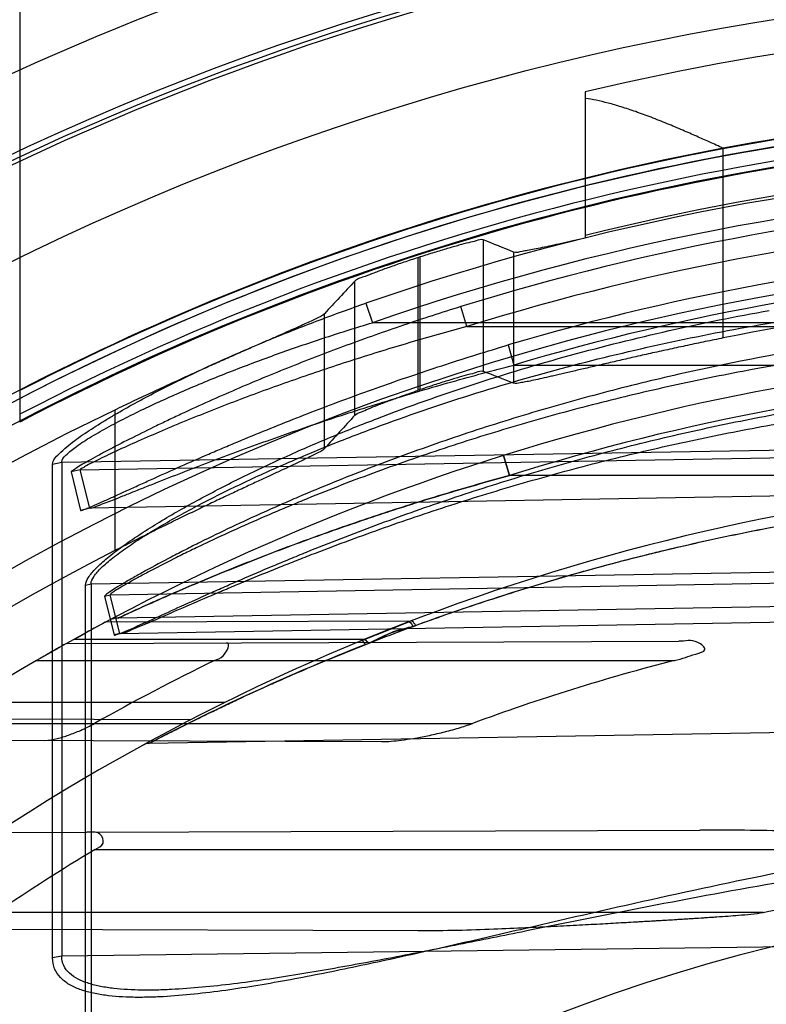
# Model space of a CAD drawing. Header units: millimetres. Extents: x 0 to 297, y 0 to 210.
# Tile 101 of 256: x 146.665 to 146.771, y 93.275 to 93.416. Entities that reach past the tile are written whole.
import ezdxf

# ---------------------------------------------------------------- set-up
doc = ezdxf.new("R2010")
doc.units = ezdxf.units.MM
doc.header["$LTSCALE"] = 16.335
doc.layers.get('0').update_dxf_attribs({"linetype": 'CONTINUOUS'})
for name, color, linetype in [('01_GLOBAL', 7, 'CONTINUOUS'), ('INTFCLR_144815', 7, 'CONTINUOUS'), ('INTFCLR_72935', 7, 'CONTINUOUS')]:
    doc.layers.add(name, color=color, linetype=linetype)

msp = doc.modelspace()

# ---------------------------------------------------------------- linework, layer by layer
at = {"color": 7, "linetype": 'Continuous'}
msp.add_circle((147.7028034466, 92.1254639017), 2.28, dxfattribs=at)
at = {"color": 9, "linetype": 'Continuous'}
msp.add_arc((147.7028034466, 92.1254639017), 2.2507792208, 92.9674534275, 177.0325465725, dxfattribs=at)
at = {"layer": '01_GLOBAL', "color": 7, "linetype": 'Continuous'}
msp.add_circle((147.7028034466, 92.1254639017), 2.31, dxfattribs=at)
at = {"layer": 'INTFCLR_144815', "color": 6, "linetype": 'Continuous'}
msp.add_line((146.7453908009, 93.40542551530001), (146.7453908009, 93.38448680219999), dxfattribs=at)
at = {"layer": 'INTFCLR_144815', "color": 9, "linetype": 'Continuous'}
for p, q in [((146.7651046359, 93.37023559), (146.7651046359, 93.39734758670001)), ((146.7307937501, 93.3842749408), (146.7307937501, 93.36546004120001)), ((146.7351457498, 93.3825114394), (146.7351457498, 93.36375495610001)), ((146.7214653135, 93.3817098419), (146.7214653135, 93.36273002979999)), ((146.7218060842, 93.36284636), (146.7218060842, 93.3818197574)), ((146.7124776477, 93.3591985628), (146.7124776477, 93.37835939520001)), ((146.7081256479, 93.35442487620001), (146.7081256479, 93.37370248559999)), ((146.6781667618, 93.3599282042), (146.6781667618, 93.3398322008))]:
    msp.add_line(p, q, dxfattribs=at)
at = {"layer": 'INTFCLR_144815', "color": 6, "linetype": 'Continuous'}
for radius in [0.3828680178, 0.364857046]:
    msp.add_circle((146.8326356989, 93.03763164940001), radius, dxfattribs=at)
for radius, start, end in [(0.5278075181, 313.9937911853, 154.5150993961), (0.5060455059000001, 71.6563998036, 156.0440844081), (0.4979109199, 70.9981667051, 162.0018332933), (0.3966228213, 45.0000000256, 314.9999999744), (0.3959130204, 44.99999995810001, 315.0000000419), (0.3953393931, 44.99999997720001, 315.0000000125), (0.366, 100.6326298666, 122.5166912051), (0.3580299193, 75.8961331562, 104.1038668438), (0.3615918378, 107.8487159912, 107.9054519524), (0.3393903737, 78.52282503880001, 101.4771749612), (0.343580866, 108.8185484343, 108.8785955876), (0.3574013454, 115.6072723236, 154.3927276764), (0.3393903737, 117.0737153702, 152.9262846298)]:
    msp.add_arc((146.8326356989, 93.03763164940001), radius, start, end, dxfattribs=at)
at = {"layer": 'INTFCLR_144815', "color": 9, "linetype": 'Continuous'}
for radius, start, end in [(0.5240974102, 71.617857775, 156.0236179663), (0.5180976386, 71.6178577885, 156.0236179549), (0.4958612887, 70.768222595, 162.2317774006), (0.4899355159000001, 107.7076787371, 136.2923212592), (0.4071801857, 108.4596803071, 135.5403197), (0.3780000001, 76.6554352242, 103.3445648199), (0.3660000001, 79.3673701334, 100.6326298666)]:
    msp.add_arc((146.8326356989, 93.03763164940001), radius, start, end, dxfattribs=at)
at = {"layer": 'INTFCLR_144815', "color": 6, "linetype": 'Continuous'}
for centre, major_axis, ratio, start_param, end_param in [((146.4809797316, 93.03763164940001), (0.5277520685, 0), 0.7456587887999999, 1.0683155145, 1.0777008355), ((147.3615671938, 93.03763164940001), (0.7938005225, 0), 0.7456587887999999, 2.5281979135, 2.5377874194), ((146.5025643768, 93.03763164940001), (0.4953586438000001, 0), 0.7456587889, 1.0820479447, 1.0919724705), ((147.3399825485, 93.03763164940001), (0.7614070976, 0), 0.7456587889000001, 2.5394757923, 2.5496427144)]:
    msp.add_ellipse(centre, major_axis=major_axis, ratio=ratio, start_param=start_param, end_param=end_param, dxfattribs=at)
for points, knots in [([(146.7651046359, 93.39734758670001), (146.7644375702, 93.3976516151), (146.7631714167, 93.39822587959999), (146.7612421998, 93.3990864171), (146.7592344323, 93.3999626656), (146.7570645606, 93.40087474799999), (146.7548256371, 93.4017684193), (146.7526451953, 93.4025769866), (146.7506027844, 93.4032587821), (146.7487218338, 93.4038058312), (146.7470095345, 93.40421464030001), (146.7459133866, 93.4044068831), (146.7453908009, 93.40447761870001)], [0, 0, 0, 0, 0.1045982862, 0.1983703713, 0.3014069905, 0.4171606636, 0.5341986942, 0.6453462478, 0.7489281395, 0.8413582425, 0.9247560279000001, 1, 1, 1, 1]), ([(146.7307937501, 93.3842749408), (146.7304810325, 93.3844002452), (146.7297542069, 93.3840427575), (146.7286249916, 93.3838576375), (146.7275346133, 93.3835349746), (146.7265163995, 93.38325451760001), (146.725654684, 93.38300461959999), (146.7247411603, 93.3827343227), (146.7237869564, 93.3824444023), (146.7228035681, 93.38213854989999), (146.7221404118, 93.38192741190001), (146.7218060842, 93.3818197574)], [0, 0, 0, 0, 0.1083771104, 0.2256678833, 0.3802474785, 0.4695840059, 0.5662025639, 0.6686928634, 0.7761132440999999, 0.887008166, 1, 1, 1, 1]), ([(146.7453908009, 93.38448680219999), (146.744800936, 93.3843569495), (146.7436691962, 93.3841075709), (146.7420478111, 93.38375143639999), (146.7405816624, 93.3834336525), (146.7392788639, 93.3831552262), (146.7381492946, 93.3829277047), (146.7371909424, 93.3827296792), (146.7362277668, 93.38260472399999), (146.7355204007, 93.3823579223), (146.7351457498, 93.3825114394)], [0, 0, 0, 0, 0.1734865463, 0.3328788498, 0.4767976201, 0.6044635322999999, 0.7153194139, 0.8084038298, 0.8837033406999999, 1, 1, 1, 1]), ([(146.7214653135, 93.3817098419), (146.7211332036, 93.3816025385), (146.720472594, 93.38138670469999), (146.7194923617, 93.38105927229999), (146.7185362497, 93.3807328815), (146.717617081, 93.38041182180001), (146.7167472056, 93.3801020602), (146.7159395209, 93.37980448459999), (146.7150013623, 93.3794637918), (146.7138867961, 93.3789593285), (146.7128457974, 93.37874933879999), (146.7124776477, 93.37835939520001)], [0, 0, 0, 0, 0.1090785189, 0.2172001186, 0.3229942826, 0.4248176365, 0.5215116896, 0.6115008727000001, 0.6940870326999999, 0.8323965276, 1, 1, 1, 1]), ([(146.7081256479, 93.37370248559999), (146.7078211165, 93.373373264), (146.7071118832, 93.3731049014), (146.7061822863, 93.3726255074), (146.7052703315, 93.3722090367), (146.7042001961, 93.3717208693), (146.7029644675, 93.3711705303), (146.7015708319, 93.3705547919), (146.7000255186, 93.36987585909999), (146.6983319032, 93.36913259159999), (146.6965025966, 93.3683280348), (146.6945408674, 93.3674613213), (146.6924601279, 93.3665357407), (146.6902682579, 93.3655523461), (146.6879779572, 93.36451440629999), (146.6856066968, 93.36342765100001), (146.6831669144, 93.3622959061), (146.6806795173, 93.3611271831), (146.6790073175, 93.36033106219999), (146.6781667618, 93.3599282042)], [0, 0, 0, 0, 0.0407909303, 0.0656646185, 0.09592602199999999, 0.1317319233, 0.1727325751, 0.2189359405, 0.2703208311, 0.3262518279, 0.38716234, 0.4520877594, 0.5213206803, 0.5942967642, 0.6705958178, 0.750029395, 0.8315473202, 0.9152194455, 1, 1, 1, 1]), ([(146.7651046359, 93.37023559), (146.7646759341, 93.37014854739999), (146.763819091, 93.36997350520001), (146.7625358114, 93.3697081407), (146.7612567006, 93.3694404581), (146.7599842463, 93.36917103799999), (146.7587209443, 93.36890049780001), (146.7574692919, 93.3686294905), (146.7562317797, 93.3683587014), (146.7550109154, 93.3680888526), (146.7538092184, 93.3678207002), (146.7526291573, 93.3675550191), (146.7514731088, 93.36729259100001), (146.7503433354, 93.3670341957), (146.7492420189, 93.3667806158), (146.7481712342, 93.36653262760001), (146.7471329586, 93.3662909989), (146.7461290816, 93.36605648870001), (146.7451613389, 93.3658298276), (146.7442313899, 93.365611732), (146.7433407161, 93.36540287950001), (146.7424907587, 93.3652039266), (146.7416827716, 93.36501551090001), (146.7409179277, 93.3648381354), (146.7399876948, 93.3646244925), (146.7389394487, 93.3643861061), (146.7378241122, 93.36414786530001), (146.7368948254, 93.3639460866), (146.7360399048, 93.36382981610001), (146.735441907, 93.3636375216), (146.7351457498, 93.36375495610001)], [0, 0, 0, 0, 0.0427966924, 0.08555823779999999, 0.1282023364, 0.1706459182, 0.2128052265, 0.2545964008, 0.2959354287, 0.3367384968, 0.3769192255, 0.4163916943, 0.45507645, 0.4928956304, 0.5297741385, 0.5656400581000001, 0.6004257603, 0.6340655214, 0.666495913, 0.697664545, 0.7275131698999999, 0.7559962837, 0.7830653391, 0.8086820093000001, 0.8328060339, 0.8764527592, 0.9137808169, 0.9446172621, 0.9688315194, 1, 1, 1, 1]), ([(146.7307937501, 93.36546004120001), (146.7304799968, 93.3655814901), (146.7297583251, 93.3652110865), (146.7286314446, 93.3650088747), (146.7275435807, 93.3646677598), (146.7265261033, 93.36436987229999), (146.7256639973, 93.3641046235), (146.72474922, 93.3638176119), (146.7237930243, 93.36350975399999), (146.7228067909, 93.3631848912), (146.7221415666, 93.36296068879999), (146.7218060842, 93.36284636)], [0, 0, 0, 0, 0.1077339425, 0.2245750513, 0.378855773, 0.4681500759, 0.5648544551, 0.667495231, 0.7752128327, 0.8865054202, 1, 1, 1, 1]), ([(146.7124776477, 93.3591985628), (146.7127133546, 93.3594543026), (146.7134438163, 93.35965441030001), (146.7144961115, 93.3601613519), (146.7155375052, 93.36055896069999), (146.7165016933, 93.3609374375), (146.7172845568, 93.3612334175), (146.7180554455, 93.3615197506), (146.7188358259, 93.36180557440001), (146.7196750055, 93.3621067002), (146.7205646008, 93.3624197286), (146.7211737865, 93.3626303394), (146.7214653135, 93.36273002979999)], [0, 0, 0, 0, 0.1079590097, 0.2200936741, 0.3678935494, 0.4519800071, 0.5419522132, 0.6276092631, 0.7072652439, 0.7999211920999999, 0.904362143, 1, 1, 1, 1]), ([(146.7081256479, 93.35442487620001), (146.70782403, 93.3540903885), (146.7071192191, 93.353806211), (146.7061953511, 93.3533074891), (146.7052892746, 93.35287178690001), (146.7042256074, 93.3523607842), (146.7029967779, 93.3517834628), (146.7016093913, 93.35113622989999), (146.7000704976, 93.35042160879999), (146.6983822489, 93.34963783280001), (146.6965571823, 93.34878799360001), (146.6945976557, 93.3478706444), (146.6925163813, 93.34688886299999), (146.6903221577, 93.3458440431), (146.6880261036, 93.34473878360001), (146.6856470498, 93.3435796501), (146.6831959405, 93.34236984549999), (146.6806948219, 93.341118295), (146.6790126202, 93.34026455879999), (146.6781667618, 93.3398322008)], [0, 0, 0, 0, 0.0405357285, 0.0652334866, 0.0952481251, 0.130785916, 0.1715186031, 0.2174131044, 0.2685791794, 0.3242218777, 0.3849330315, 0.4497704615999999, 0.5189490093, 0.5920431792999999, 0.6684963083, 0.7482898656, 0.8302203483, 0.9145038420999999, 1, 1, 1, 1])]:
    msp.add_open_spline(points, degree=3, knots=knots, dxfattribs=at)
at = {"layer": 'INTFCLR_72935', "color": 6, "linetype": 'Continuous'}
for p, q in [((146.6646356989, 93.5296316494), (146.6646356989, 93.35822029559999)), ((146.7133442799, 93.3269333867), (146.7138262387, 93.3271316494)), ((146.6613663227, 93.2995338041), (146.6741187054, 93.29957831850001))]:
    msp.add_line(p, q, dxfattribs=at)
at = {"layer": 'INTFCLR_72935', "color": 9, "linetype": 'Continuous'}
for p, q in [((146.7140433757, 93.3752058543), (146.7149713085, 93.3724154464)), ((146.728456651, 93.3718587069), (146.7276175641, 93.3747205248)), ((146.8386356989, 93.3724154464), (146.7149713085, 93.3724154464)), ((146.7284567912, 93.37185870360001), (146.8146356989, 93.37185870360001)), ((146.7343724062, 93.36923132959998), (146.7351717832, 93.3663570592)), ((146.7351717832, 93.3663570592), (146.8146356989, 93.3663570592)), ((146.670591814, 93.35250458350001), (146.8146356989, 93.35494492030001)), ((146.6732387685, 93.35140553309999), (146.8116880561, 93.3538204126)), ((146.7336931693, 93.3534256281), (146.73453776, 93.3505628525)), ((146.73453776, 93.3505628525), (146.7336931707, 93.35342562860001)), ((146.6692939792, 93.3521934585), (146.670591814, 93.35250458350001)), ((146.669293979, 93.2816143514), (146.6692939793, 93.3521934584)), ((146.6705918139, 93.35250458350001), (146.6705918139, 93.2818556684)), ((146.6732387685, 93.35140553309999), (146.6719233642, 93.3510757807)), ((146.6746191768, 93.3459279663), (146.6732387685, 93.35140553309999)), ((146.6719233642, 93.3510757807), (146.6732939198, 93.3455931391)), ((146.8146356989, 93.3505628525), (146.73453776, 93.3505628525)), ((146.8116880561, 93.3483187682), (146.6746191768, 93.3459279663)), ((146.6746191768, 93.3459279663), (146.6732939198, 93.3455931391)), ((146.6746191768, 93.3459279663), (146.6746620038, 93.3459138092)), ((146.6747933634, 93.33510257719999), (146.8326356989, 93.33777668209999)), ((146.8326356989, 93.33619617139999), (146.6775011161, 93.33349026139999)), ((146.6739969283, 93.2682065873), (146.6739969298, 93.3349071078)), ((146.6739969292, 93.3349071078), (146.6747933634, 93.33510257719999)), ((146.6747933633, 93.33510257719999), (146.6747933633, 93.26835819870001)), ((146.6775011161, 93.33349026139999), (146.6766933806, 93.3332827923)), ((146.6766933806, 93.3332827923), (146.6781014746, 93.3278024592)), ((146.6789155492, 93.328013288), (146.6775011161, 93.33349026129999)), ((146.8116880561, 93.33251140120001), (146.6786515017, 93.3301892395)), ((146.6789155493, 93.328013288), (146.8326356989, 93.330694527)), ((146.7203915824, 93.32973984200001), (146.6768246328, 93.329587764)), ((146.6789155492, 93.328013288), (146.6781014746, 93.3278024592)), ((146.6789155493, 93.328013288), (146.6789875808, 93.32798657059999)), ((146.6712945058, 93.3265684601), (146.7587607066, 93.326873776)), ((146.7138262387, 93.3271316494), (146.6723072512, 93.3271316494)), ((146.7144760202, 93.32661484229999), (146.7138262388, 93.3271316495)), ((146.6670059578, 93.3241316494), (146.758114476, 93.3241316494)), ((146.6939068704, 93.3181316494), (146.6570361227, 93.3181316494)), ((146.6523325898, 93.3151316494), (146.7292575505, 93.3151316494)), ((146.6889655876, 93.3156331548), (146.6532997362, 93.3157576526)), ((146.8326356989, 93.3148743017), (146.68305381, 93.3122633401)), ((146.6487541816, 93.31277351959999), (146.7162523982, 93.3125379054)), ((146.6741187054, 93.29957831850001), (146.7617404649, 93.2998841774)), ((146.6753902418, 93.2971316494), (146.8386356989, 93.2971316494)), ((146.7708160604, 93.2881316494), (146.6613137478, 93.2881316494)), ((146.6532559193, 93.2857578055), (146.7214868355, 93.2855196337)), ((146.8146356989, 93.2837484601), (146.6705918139, 93.2818556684)), ((146.670591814, 93.2818556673), (146.6692939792, 93.2816143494))]:
    msp.add_line(p, q, dxfattribs=at)
at = {"layer": 'INTFCLR_72935', "color": 7, "linetype": 'Continuous'}
for p, q in [((146.7204030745, 93.32974448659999), (146.7138262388, 93.3271316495)), ((146.715500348, 93.32781305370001), (146.7201617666, 93.3296514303)), ((146.6723072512, 93.3271316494), (146.6736418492, 93.3278667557)), ((146.7138262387, 93.3271316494), (146.7151426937, 93.327669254)), ((146.6682819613, 93.32486554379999), (146.6670059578, 93.3241316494))]:
    msp.add_line(p, q, dxfattribs=at)
at = {"layer": 'INTFCLR_72935', "color": 6, "linetype": 'Continuous'}
for centre, radius, start, end in [((146.8326356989, 93.03763164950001), 0.36591769, 89.9999999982, 117.3303143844), ((146.8326356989, 93.03763164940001), 0.3620710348, 90, 270.0000000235), ((146.8326356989, 93.03763164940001), 0.3629177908, 89.99999999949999, 117.5754435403), ((146.8324027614, 93.0376288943), 0.3530027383, 93.3847160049, 107.2678979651), ((146.8326356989, 93.03763164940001), 0.3440948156, 90, 270.0000000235), ((146.8326356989, 93.03763164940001), 0.330931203, 120.0328200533, 123.7554123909), ((146.8318970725, 93.0377066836), 0.3185766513, 115.9629823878, 119.4451823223), ((146.8315740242, 93.0378341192), 0.2955716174, 104.3907691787, 110.2529123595), ((146.831343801, 93.03770351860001), 0.302695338, 121.0119110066, 124.1748372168)]:
    msp.add_arc(centre, radius, start, end, dxfattribs=at)
at = {"layer": 'INTFCLR_72935', "color": 9, "linetype": 'Continuous'}
for centre, radius, start, end in [((146.8326356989, 93.03763164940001), 0.3649325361, 92.3557200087, 117.4102795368), ((146.8326356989, 93.03763164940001), 0.3619407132, 92.3557200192, 117.6561578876), ((146.8315390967, 93.03773420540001), 0.3573406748, 92.24988654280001, 109.1963144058), ((146.8314958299, 93.0377332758), 0.3543869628, 92.72265279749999, 109.1963140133), ((146.8323460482, 93.03765280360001), 0.3499809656, 93.38391173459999, 107.2680685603), ((146.8328643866, 93.03763150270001), 0.3459177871, 93.5313428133, 106.5425042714), ((146.8328124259, 93.03762926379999), 0.342922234, 93.5317162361, 106.5427789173), ((146.8326356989, 93.03763164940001), 0.330931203, 89.99999997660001, 119.1788213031), ((146.8325837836, 93.0376292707), 0.327933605, 93.65332684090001, 107.3964293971), ((146.8326356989, 93.03763164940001), 0.312931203, 89.99999997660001, 123.1824438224), ((146.6787038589, 93.3271896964), 0.003, 91.00000000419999, 117.9955409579), ((146.8300109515, 93.0319146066), 0.3165311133, 111.5005296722, 117.6632614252), ((146.7065930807, 93.3452338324), 0.0202189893, 291.486817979, 292.9469111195), ((146.6830852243, 93.3104636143), 0.0018, 91.00000000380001, 118.7289681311), ((146.8326356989, 93.03763164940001), 0.252930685, 90.00000000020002, 157.5066823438)]:
    msp.add_arc(centre, radius, start, end, dxfattribs=at)
at = {"layer": 'INTFCLR_72935', "color": 7, "linetype": 'Continuous'}
for centre, radius, start, end in [((146.8240481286, 93.0535131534), 0.3128768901, 118.0698537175, 118.732788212), ((146.8314146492, 93.0398898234), 0.3283640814, 118.0854885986, 118.7168410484), ((146.8326356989, 93.03763164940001), 0.330931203, 119.1788213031, 120.0328200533), ((146.8267755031, 93.04799863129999), 0.3190227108, 119.1676388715, 119.7891476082), ((146.6625981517, 94.8608301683), 1.5766262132, 273.2618076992, 273.4866401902), ((146.7149692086, 94.00460325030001), 0.7187992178, 273.4705392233, 273.963854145)]:
    msp.add_arc(centre, radius, start, end, dxfattribs=at)
at = {"layer": 'INTFCLR_72935', "color": 9, "linetype": 'Continuous'}
for points, knots in [([(146.6692939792, 93.3521934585), (146.6692939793, 93.3527615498), (146.67053337, 93.35403334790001), (146.6720047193, 93.3552602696), (146.6740304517, 93.356698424), (146.6757119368, 93.3577892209), (146.6774956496, 93.35887517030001), (146.6793831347, 93.3599809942), (146.68283293, 93.36190046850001), (146.6869070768, 93.3639791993), (146.6910906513, 93.3659713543), (146.6953598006, 93.3679146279), (146.7007702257, 93.37022363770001), (146.7073593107, 93.3728147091), (146.7118058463, 93.374426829), (146.7140433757, 93.3752058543)], [0, 0, 0, 0, 0.0335490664, 0.0918893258, 0.1194699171, 0.1790828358, 0.2106183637, 0.2427196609, 0.30828374, 0.4437225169, 0.5127414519, 0.5819205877, 0.7207184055, 0.8600812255, 1, 1, 1, 1]), ([(146.7276175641, 93.3747205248), (146.7248691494, 93.3738661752), (146.7194063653, 93.37209119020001), (146.7113041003, 93.36922273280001), (146.7033207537, 93.3661579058), (146.6967682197, 93.3634384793), (146.6916167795, 93.36117333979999), (146.6884570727, 93.3597299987), (146.6859806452, 93.358565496), (146.6835995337, 93.35742396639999), (146.6807690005, 93.3560269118), (146.6780637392, 93.354637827), (146.6760744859, 93.35357611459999), (146.674752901, 93.35285743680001), (146.6736559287, 93.3522206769), (146.6727254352, 93.35170940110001), (146.6722971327, 93.3513456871), (146.6719020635, 93.3511613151), (146.6719233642, 93.3510757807)], [0, 0, 0, 0, 0.142374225, 0.2840993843, 0.4251278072, 0.5653429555, 0.6349948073, 0.7034959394, 0.7371734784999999, 0.7703651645, 0.8341152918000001, 0.8933362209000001, 0.920714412, 0.9457914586, 0.9674006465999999, 0.9844867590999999, 0.9956396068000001, 1, 1, 1, 1]), ([(146.6739969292, 93.3349071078), (146.6739969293, 93.33528356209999), (146.6744434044, 93.336181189), (146.6755520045, 93.33743556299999), (146.6771971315, 93.3388991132), (146.6792643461, 93.3404717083), (146.6816418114, 93.34210146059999), (146.6851741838, 93.34433323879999), (146.6889421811, 93.346487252), (146.6928904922, 93.3485829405), (146.6970485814, 93.3506863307), (146.7024068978, 93.3532178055), (146.7089932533, 93.3560797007), (146.7179487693, 93.35966736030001), (146.7293409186, 93.3637051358), (146.7432450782, 93.36787402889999), (146.7573617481, 93.37139460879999), (146.7668834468, 93.37331541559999), (146.7716715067, 93.37417166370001)], [0, 0, 0, 0, 0.0105762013, 0.0264755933, 0.0474618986, 0.0721050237, 0.09948727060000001, 0.1283920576, 0.1894824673, 0.2213568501, 0.2539711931, 0.3203882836, 0.3878155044, 0.4556932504, 0.5913945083, 0.7272133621, 0.8633490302, 1, 1, 1, 1]), ([(146.8326357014, 93.37326202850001), (146.8255750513, 93.3732667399), (146.8111220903, 93.3728200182), (146.7893772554, 93.3707345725), (146.7711370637, 93.3677502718), (146.7566793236, 93.36462876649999), (146.7476903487, 93.3623656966), (146.7405358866, 93.3603668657), (146.7334342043, 93.358249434), (146.724686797, 93.3553913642), (146.7144111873, 93.3516309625), (146.7068705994, 93.34856433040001), (146.7019462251, 93.34642892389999), (146.698763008, 93.3450136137), (146.6949111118, 93.34323722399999), (146.6911705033, 93.3414263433), (146.688303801, 93.3399857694), (146.6856687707, 93.3386276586), (146.6832039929, 93.3373104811), (146.6809570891, 93.33605214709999), (146.679535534, 93.3352330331), (146.6783886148, 93.33453014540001), (146.6774633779, 93.3339652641), (146.6770221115, 93.3335908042), (146.6766714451, 93.33336851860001), (146.6766933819, 93.333282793)], [0, 0, 0, 0, 0.1300529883, 0.2661331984, 0.4020883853, 0.4702131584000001, 0.5385311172, 0.5727886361, 0.6070347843, 0.675024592, 0.7422551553, 0.8085421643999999, 0.8249273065, 0.8411194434, 0.8727085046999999, 0.9030533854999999, 0.9176641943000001, 0.9318013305, 0.9576606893, 0.9691088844, 0.9792876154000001, 0.9877522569, 0.9942421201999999, 0.9983701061, 1, 1, 1, 1]), ([(146.670591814, 93.35250458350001), (146.6705922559, 93.3528785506), (146.6713925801, 93.3537385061), (146.6728138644, 93.3548594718), (146.6749390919, 93.3562121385), (146.6769602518, 93.35735813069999), (146.678727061, 93.35829902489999), (146.6806000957, 93.35925817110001), (146.6840266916, 93.36092477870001), (146.6880651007, 93.3627254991), (146.6922113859, 93.3644442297), (146.696446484, 93.3661292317), (146.7018154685, 93.36812337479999), (146.7083492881, 93.37035845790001), (146.7127545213, 93.3717451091), (146.7149713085, 93.3724154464)], [0, 0, 0, 0, 0.0228670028, 0.063320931, 0.1156295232, 0.174649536, 0.2059804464, 0.2379334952, 0.3033419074, 0.4389372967, 0.5082296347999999, 0.5777872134, 0.7176351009, 0.8583881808, 1, 1, 1, 1]), ([(146.728456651, 93.3718587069), (146.7257343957, 93.3711236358), (146.7203226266, 93.36960045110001), (146.7122896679, 93.3671285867), (146.704375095, 93.36448210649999), (146.6978744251, 93.36213175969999), (146.6927648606, 93.3601676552), (146.6896304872, 93.3589187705), (146.6871748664, 93.35790803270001), (146.6848147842, 93.35691916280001), (146.6820105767, 93.35570554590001), (146.6793254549, 93.3545044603), (146.6773560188, 93.3535761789), (146.6760425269, 93.3529555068), (146.6749616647, 93.35240118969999), (146.6740241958, 93.35195731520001), (146.6736304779, 93.351642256), (146.6732071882, 93.3514813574), (146.6732387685, 93.35140553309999)], [0, 0, 0, 0, 0.1433745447, 0.2858317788, 0.4273066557, 0.5676656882, 0.6372666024, 0.7056378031, 0.7392162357, 0.7722895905, 0.8357419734, 0.8946088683, 0.9217446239, 0.9466267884, 0.9680081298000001, 0.9848759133, 0.9958235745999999, 1, 1, 1, 1]), ([(146.6747933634, 93.33510257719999), (146.6747921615, 93.3354623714), (146.6752445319, 93.3363219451), (146.6763437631, 93.3375099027), (146.6779807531, 93.338900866), (146.6800360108, 93.34039522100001), (146.682400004, 93.341945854), (146.6859160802, 93.34406808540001), (146.6896635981, 93.346116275), (146.6935891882, 93.3481089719), (146.6977272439, 93.3501083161), (146.7030577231, 93.35251771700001), (146.7096102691, 93.355235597), (146.7185212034, 93.3586484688), (146.7298571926, 93.3624838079), (146.7436871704, 93.366442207), (146.7577285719, 93.369786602), (146.7671985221, 93.3715942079), (146.771958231, 93.3724154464)], [0, 0, 0, 0, 0.0102308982, 0.0258195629, 0.0465372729, 0.0709489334, 0.09813150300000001, 0.1268757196, 0.1877218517, 0.2195079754, 0.2520561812, 0.3183951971, 0.3858144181, 0.4537427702, 0.5897004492, 0.725948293, 0.8626566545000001, 1, 1, 1, 1]), ([(146.8326356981, 93.3714822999), (146.8256027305, 93.3714873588), (146.8112204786, 93.37106481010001), (146.7895859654, 93.36908788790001), (146.7714420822, 93.3662573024), (146.7570584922, 93.3632939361), (146.7481164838, 93.3611449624), (146.740999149, 93.3592462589), (146.7339371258, 93.35723534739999), (146.7252388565, 93.3545205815), (146.7150187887, 93.3509467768), (146.7075160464, 93.3480302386), (146.7026162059, 93.3459987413), (146.6994506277, 93.3446529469), (146.6956201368, 93.3429636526), (146.6918992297, 93.3412407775), (146.6890476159, 93.33987002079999), (146.6864274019, 93.3385780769), (146.6839760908, 93.3373247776), (146.681741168, 93.3361269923), (146.6803271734, 93.33534742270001), (146.679187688, 93.3346784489), (146.6782656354, 93.3341408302), (146.6778313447, 93.3337846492), (146.677478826, 93.33357303), (146.6775011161, 93.33349026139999)], [0, 0, 0, 0, 0.1306793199, 0.2671604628, 0.4034123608, 0.4716301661, 0.5399963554, 0.5742590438, 0.6084966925, 0.6764262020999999, 0.7435349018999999, 0.8096345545, 0.8259621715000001, 0.8420928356, 0.87354809, 0.9037458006, 0.9182785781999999, 0.9323352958, 0.9580329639, 0.9694019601, 0.9795046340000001, 0.9878997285, 0.9943285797, 0.9984072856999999, 1, 1, 1, 1]), ([(146.6732939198, 93.3455931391), (146.6733147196, 93.34551025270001), (146.6737976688, 93.3457558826), (146.6743007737, 93.34587716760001), (146.6753835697, 93.3463818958), (146.676626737, 93.346924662), (146.6781115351, 93.3476044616), (146.6797326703, 93.3483438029), (146.681470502, 93.3491372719), (146.6839332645, 93.35025517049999), (146.6871423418, 93.35169455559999), (146.6904325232, 93.3531370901), (146.6931413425, 93.3543012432), (146.6959079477, 93.3554733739), (146.7008155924, 93.3575062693), (146.7079310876, 93.3603134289), (146.7166156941, 93.3635015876), (146.7254375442, 93.36649380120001), (146.7313851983, 93.3683440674), (146.7343724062, 93.36923132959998)], [0, 0, 0, 0, 0.0039104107, 0.0150974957, 0.03220136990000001, 0.0539793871, 0.078948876, 0.1063294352, 0.1356968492, 0.1663126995, 0.2301093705, 0.2966250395, 0.330703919, 0.3650239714, 0.4341153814, 0.5737737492, 0.7150116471, 0.8574056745, 1, 1, 1, 1]), ([(146.6746619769, 93.34591378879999), (146.6750323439, 93.3459198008), (146.6760928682, 93.34643887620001), (146.6776509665, 93.346962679), (146.6793943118, 93.3476752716), (146.6810052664, 93.3483145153), (146.682726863, 93.34900517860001), (146.6851706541, 93.3499709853), (146.6883510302, 93.3512239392), (146.6916137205, 93.3524698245), (146.6942978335, 93.353480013), (146.6970409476, 93.3544952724), (146.7019099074, 93.35625414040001), (146.7089670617, 93.35868145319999), (146.7175767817, 93.36143087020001), (146.7263213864, 93.3640098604), (146.7322138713, 93.36559241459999), (146.7351717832, 93.3663570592)], [0, 0, 0, 0, 0.0173850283, 0.05333118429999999, 0.0782234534, 0.1054977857, 0.1347463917, 0.1652626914, 0.2288340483, 0.2951743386, 0.3291763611, 0.3634359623, 0.4324534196, 0.5721449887, 0.7136705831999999, 0.8566102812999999, 1, 1, 1, 1]), ([(146.678101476, 93.3278024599), (146.6781290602, 93.3276966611), (146.6787444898, 93.3279698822), (146.6793999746, 93.32815036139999), (146.6808183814, 93.3287960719), (146.6823446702, 93.3294684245), (146.6846915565, 93.3305408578), (146.687801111, 93.33196030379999), (146.6911112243, 93.3334540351), (146.6939474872, 93.3347111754), (146.6969558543, 93.33602675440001), (146.7000361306, 93.3373428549), (146.7031795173, 93.33865146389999), (146.7080453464, 93.3406396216), (146.7154953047, 93.3435358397), (146.725647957, 93.3471425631), (146.7342987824, 93.3499187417), (146.7413286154, 93.351991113), (146.7484272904, 93.3539602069), (146.7555810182, 93.35575869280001), (146.7627842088, 93.357382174), (146.7700150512, 93.358886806), (146.7790784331, 93.3605396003), (146.7935951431, 93.3626913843), (146.8114457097, 93.36443526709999), (146.8256981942, 93.3648966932), (146.8326356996, 93.3649012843)], [0, 0, 0, 0, 0.002046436, 0.007850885, 0.0170238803, 0.028860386, 0.03994902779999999, 0.0650127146, 0.0930074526, 0.1078649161, 0.1230878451, 0.1544614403, 0.1705597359, 0.186816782, 0.2528441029, 0.3201442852, 0.3884497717, 0.422864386, 0.4573147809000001, 0.5263279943, 0.5608982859, 0.5955137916, 0.6645614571, 0.7332995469, 0.8701506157, 1, 1, 1, 1]), ([(146.6789877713, 93.32798675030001), (146.6794718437, 93.3279952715), (146.6808619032, 93.3287164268), (146.682785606, 93.3294300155), (146.6854652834, 93.3306210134), (146.6885662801, 93.33196500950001), (146.6918562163, 93.3333876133), (146.6946771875, 93.3345825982), (146.697669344, 93.3358336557), (146.7007328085, 93.33708502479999), (146.7038588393, 93.3383289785), (146.7086994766, 93.3402196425), (146.7161110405, 93.3429733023), (146.7262080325, 93.3464006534), (146.7348097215, 93.3490373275), (146.7417996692, 93.3510054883), (146.748860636, 93.35287604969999), (146.7559750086, 93.3545835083), (146.7631374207, 93.3561244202), (146.7703294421, 93.3575529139), (146.7793438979, 93.3591212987), (146.7937828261, 93.36116310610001), (146.8115452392, 93.36281757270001), (146.8257261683, 93.3632550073), (146.8326357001, 93.3632592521)], [0, 0, 0, 0, 0.0091416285, 0.0283401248, 0.0393789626, 0.0643480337, 0.0922326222, 0.1070325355, 0.1221986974, 0.1534687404, 0.1695151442, 0.1857253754, 0.2515933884, 0.3187850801, 0.3870328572, 0.4214402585, 0.4558959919, 0.5249520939, 0.5595609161, 0.5942257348, 0.6633990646, 0.7322951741, 0.8695348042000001, 1, 1, 1, 1]), ([(146.73453776, 93.3505628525), (146.7317798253, 93.34981073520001), (146.7262966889, 93.3482581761), (146.7181621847, 93.34573122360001), (146.7101503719, 93.3430305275), (146.7035710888, 93.3406387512), (146.6984014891, 93.338647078), (146.6952313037, 93.3373872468), (146.6927487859, 93.3363719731), (146.6903664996, 93.33538204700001), (146.6875376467, 93.3341802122), (146.6848276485, 93.33299177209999), (146.6828392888, 93.3321053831), (146.6815056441, 93.33150772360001), (146.6804480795, 93.3310079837), (146.6794205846, 93.3305727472), (146.6791693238, 93.3303852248), (146.6785769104, 93.3301879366), (146.6786515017, 93.3301892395)], [0, 0, 0, 0, 0.1439991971, 0.2870321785, 0.429031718, 0.5698547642, 0.6396317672, 0.7080941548, 0.7416889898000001, 0.7747394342, 0.8380349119, 0.8965827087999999, 0.9235688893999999, 0.9481140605, 0.9691313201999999, 0.98564044, 0.9962420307, 1, 1, 1, 1]), ([(146.73453776, 93.3505628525), (146.7317798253, 93.34981073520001), (146.7262966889, 93.3482581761), (146.7181621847, 93.34573122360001), (146.7101503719, 93.3430305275), (146.7035710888, 93.3406387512), (146.6984014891, 93.338647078), (146.6952313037, 93.3373872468), (146.6927487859, 93.3363719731), (146.6903664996, 93.33538204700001), (146.6875376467, 93.3341802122), (146.6848276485, 93.33299177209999), (146.6828392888, 93.3321053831), (146.6815056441, 93.33150772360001), (146.6804480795, 93.3310079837), (146.6794205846, 93.3305727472), (146.6791693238, 93.3303852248), (146.6785769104, 93.3301879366), (146.6786515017, 93.3301892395)], [0, 0, 0, 0, 0.1439991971, 0.2870321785, 0.429031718, 0.5698547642, 0.6396317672, 0.7080941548, 0.7416889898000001, 0.7747394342, 0.8380349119, 0.8965827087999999, 0.9235688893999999, 0.9481140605, 0.9691313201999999, 0.98564044, 0.9962420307, 1, 1, 1, 1]), ([(146.6786515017, 93.3301892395), (146.6800186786, 93.33082618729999), (146.681873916, 93.33167405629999), (146.6842585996, 93.3327393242), (146.6858193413, 93.3334283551), (146.6880504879, 93.33439790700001), (146.6909727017, 93.3356398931), (146.693974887, 93.3368784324), (146.696455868, 93.3378725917), (146.6989995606, 93.3388781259), (146.7035231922, 93.34062018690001), (146.7100903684, 93.34300923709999), (146.7167560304, 93.3452587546), (146.7221680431, 93.3469742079), (146.7276396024, 93.3486393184), (146.7317733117, 93.3498088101), (146.73453776, 93.3505628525)], [0, 0, 0, 0, 0.0759741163, 0.1027488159, 0.1315639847, 0.1619136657, 0.2252908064, 0.2915052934, 0.3255020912, 0.359924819, 0.4292864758, 0.5696782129, 0.7119073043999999, 0.7836250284, 0.8556590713, 1, 1, 1, 1]), ([(146.68305381, 93.3122633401), (146.6839157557, 93.3127152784), (146.6852191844, 93.3133910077), (146.6870315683, 93.3143145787), (146.6891264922, 93.31536884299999), (146.6914203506, 93.3164980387), (146.6938827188, 93.3176814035), (146.6965943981, 93.3189617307), (146.6994092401, 93.3202535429), (146.7023111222, 93.3215463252), (146.7053305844, 93.3228637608), (146.7107686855, 93.32516071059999), (146.7187476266, 93.32830766), (146.7269217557, 93.3312285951), (146.7336133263, 93.3334351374), (146.7404156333, 93.3355535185), (146.7490169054, 93.3379979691), (146.7594484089, 93.34058993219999), (146.7734428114, 93.34357593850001), (146.7910535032, 93.34642783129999), (146.8119832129, 93.34841889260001), (146.8258645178, 93.3488496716), (146.8326357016, 93.3488492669)], [0, 0, 0, 0, 0.0187784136, 0.0283277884, 0.0392482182, 0.0640293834, 0.0776580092, 0.09196060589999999, 0.1218891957, 0.1374137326, 0.153256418, 0.1854526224, 0.251312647, 0.3187201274, 0.3529062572, 0.3872583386, 0.456181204, 0.5254040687, 0.5946131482, 0.7322372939, 0.8693511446, 1, 1, 1, 1]), ([(146.7207773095, 93.3290025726), (146.7229803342, 93.32982294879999), (146.7263150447, 93.3310062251), (146.7308018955, 93.33250784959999), (146.7376260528, 93.33473055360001), (146.7456865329, 93.33710419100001), (146.7550064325, 93.33949093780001), (146.7643874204, 93.3416995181), (146.776181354, 93.34403715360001), (146.7904024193, 93.3462137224), (146.804668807, 93.34775496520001), (146.8187519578, 93.3486560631), (146.8280821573, 93.3488452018), (146.8326356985, 93.348849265)], [0, 0, 0, 0, 0.0617613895, 0.09294716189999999, 0.1243056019, 0.2503181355, 0.3136033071, 0.3770490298, 0.5034991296, 0.6293644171, 0.7549040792, 0.8803678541, 1, 1, 1, 1]), ([(146.7139990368, 93.3264200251), (146.7139406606, 93.32650542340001), (146.7137846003, 93.32670906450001), (146.7135098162, 93.3270016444), (146.7133442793, 93.3269333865)], [0, 0, 0, 0, 0.3661712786, 1, 1, 1, 1]), ([(146.8141667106, 93.2999687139), (146.8111842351, 93.2997030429), (146.8065405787, 93.2992151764), (146.8002496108, 93.298414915), (146.7936283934, 93.2974751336), (146.7853891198, 93.296138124), (146.7722933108, 93.2937179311), (146.7560656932, 93.29027725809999), (146.7399517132, 93.2865435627), (146.7271229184, 93.28356375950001), (146.7191347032, 93.28175508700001), (146.7127635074, 93.2803796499), (146.7080200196, 93.27940184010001), (146.7033130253, 93.2784925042), (146.6986542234, 93.2776719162), (146.6940605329, 93.2769657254), (146.6895524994, 93.27640671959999), (146.6858534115, 93.27609678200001), (146.6829529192, 93.2759798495), (146.6801763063, 93.2759680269), (146.6774822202, 93.2761279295), (146.6749352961, 93.2765709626), (146.6732032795, 93.27706132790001), (146.671659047, 93.2777573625), (146.6703697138, 93.2787248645), (146.6694784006, 93.2800436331), (146.6692939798, 93.2810898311), (146.6692939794, 93.2816143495)], [0, 0, 0, 0, 0.0599817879, 0.09351607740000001, 0.1270336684, 0.1939436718, 0.2607067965, 0.3937962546, 0.5261953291, 0.5920547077, 0.6576256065, 0.6902635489, 0.72262195, 0.7546436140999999, 0.7862946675, 0.8173786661, 0.847735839, 0.8772760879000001, 0.891707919, 0.9058722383, 0.9328996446, 0.9456200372, 0.9575965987, 0.9688701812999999, 0.9793818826, 0.9894927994, 1, 1, 1, 1]), ([(146.8143349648, 93.29773383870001), (146.8113555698, 93.2975071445), (146.806728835, 93.297090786), (146.800466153, 93.29640632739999), (146.7939012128, 93.2956047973), (146.7857317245, 93.2944625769), (146.7727478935, 93.2923905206), (146.7566542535, 93.289434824), (146.7406656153, 93.2862119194), (146.727940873, 93.2836320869), (146.7200186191, 93.28206276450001), (146.7137008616, 93.2808671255), (146.7089963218, 93.2800157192), (146.7043279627, 93.2792225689), (146.6997074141, 93.2785053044), (146.6951515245, 93.27788624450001), (146.690680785, 93.277393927), (146.6869215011, 93.2771112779), (146.6846543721, 93.2770301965), (146.6838479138, 93.2770161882)], [0, 0, 0, 0, 0.06778998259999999, 0.1053769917, 0.1429270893, 0.2178334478, 0.292508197, 0.4412092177, 0.5890186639, 0.6625428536, 0.7357739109, 0.7722438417, 0.8084191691, 0.8442397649, 0.8796715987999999, 0.9144981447, 0.9485422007, 0.9817008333, 1, 1, 1, 1]), ([(146.6838479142, 93.2770161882), (146.6832389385, 93.27700561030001), (146.6812929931, 93.2769989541), (146.6787172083, 93.27712605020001), (146.6761916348, 93.2775031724), (146.6744788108, 93.27792153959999), (146.6729554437, 93.2785151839), (146.6716841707, 93.279336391), (146.670785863, 93.2804693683), (146.6705918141, 93.2813995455), (146.6705918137, 93.2818556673)], [0, 0, 0, 0, 0.1190968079, 0.3805456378, 0.5031823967, 0.6179647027, 0.7246492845, 0.8215723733, 0.9108101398, 1, 1, 1, 1])]:
    msp.add_open_spline(points, degree=3, knots=knots, dxfattribs=at)
at = {"layer": 'INTFCLR_72935', "color": 7, "linetype": 'Continuous'}
for points, knots in [([(146.7207773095, 93.3290025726), (146.7199434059, 93.3287707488), (146.7182202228, 93.32843073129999), (146.7162004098, 93.3273996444), (146.714940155, 93.3268242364), (146.7144760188, 93.3266148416)], [0, 0, 0, 0, 0.3842138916, 0.7739694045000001, 1, 1, 1, 1]), ([(146.7144760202, 93.32661484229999), (146.7149809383, 93.3268356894), (146.7159823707, 93.3272976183), (146.7174697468, 93.3280722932), (146.7192448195, 93.3286028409), (146.72049659, 93.3289232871), (146.7211944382, 93.32911816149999)], [0, 0, 0, 0, 0.2299184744, 0.4602849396, 0.6977218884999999, 1, 1, 1, 1]), ([(146.7201617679, 93.3296514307), (146.7201969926, 93.32966499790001), (146.7205223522, 93.3295576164), (146.7206453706, 93.32923762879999), (146.7207773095, 93.3290025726)], [0, 0, 0, 0, 0.1228346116, 1, 1, 1, 1]), ([(146.7211944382, 93.32911816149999), (146.7211198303, 93.3292297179), (146.7209527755, 93.3294681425), (146.7205623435, 93.32988122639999), (146.7204030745, 93.32974448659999)], [0, 0, 0, 0, 0.389995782, 1, 1, 1, 1]), ([(146.7162523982, 93.3125379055), (146.7172021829, 93.31253479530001), (146.7187448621, 93.312679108), (146.7209376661, 93.31300271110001), (146.7229306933, 93.3133776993), (146.7250782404, 93.31386447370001), (146.7272214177, 93.3144407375), (146.728609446, 93.3148934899), (146.7292575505, 93.3151316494)], [0, 0, 0, 0, 0.2141163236, 0.3480242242, 0.499848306, 0.6711139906, 0.8443418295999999, 1, 1, 1, 1]), ([(146.7214868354, 93.2855196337), (146.723384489, 93.28553187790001), (146.7269974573, 93.2855607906), (146.7321235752, 93.2857411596), (146.736704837, 93.2859348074), (146.7407904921, 93.2861327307), (146.7444631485, 93.2863237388), (146.7477836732, 93.28650344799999), (146.7507972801, 93.286670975), (146.7535415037, 93.2868278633), (146.7560485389, 93.28697513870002), (146.7583427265, 93.2871132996), (146.7604418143, 93.2872427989), (146.7623650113, 93.2873660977), (146.7641263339, 93.2874853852), (146.7657434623, 93.28760069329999), (146.7679592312, 93.28777962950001), (146.7696447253, 93.2879134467), (146.7708160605, 93.2881316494)], [0, 0, 0, 0, 0.1152151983, 0.2193425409, 0.3113949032, 0.3936090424, 0.4676850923, 0.5346753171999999, 0.5955039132, 0.6509335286, 0.7015581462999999, 0.7479766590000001, 0.7904734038, 0.8292432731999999, 0.8649786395, 0.897657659, 0.9276609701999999, 1, 1, 1, 1])]:
    msp.add_open_spline(points, degree=3, knots=knots, dxfattribs=at)
at = {"layer": 'INTFCLR_72935', "color": 6, "linetype": 'Continuous'}
for points, knots in [([(146.6924272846, 93.3241316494), (146.6928445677, 93.324334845), (146.6938051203, 93.324426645), (146.6947945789, 93.32665049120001), (146.6941525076, 93.3266482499)], [0, 0, 0, 0, 0.4195677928, 1, 1, 1, 1]), ([(146.758114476, 93.3241316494), (146.7586471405, 93.3242683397), (146.7597238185, 93.3245403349), (146.7609755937, 93.3250451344), (146.7630999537, 93.3255345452), (146.7609350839, 93.327356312), (146.7596618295, 93.3268769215), (146.7587607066, 93.326873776)], [0, 0, 0, 0, 0.1876351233, 0.3618562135, 0.5280851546, 0.6925329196, 1, 1, 1, 1]), ([(146.6681897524, 93.3127056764), (146.6687819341, 93.3127036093), (146.6699340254, 93.3129473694), (146.671623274, 93.3134635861), (146.673416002, 93.3141717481), (146.6746375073, 93.3147645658), (146.675287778, 93.3151316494)], [0, 0, 0, 0, 0.2353009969, 0.4614608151, 0.7032925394, 1, 1, 1, 1]), ([(146.6753902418, 93.2971316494), (146.675797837, 93.29737667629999), (146.6768922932, 93.2978247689), (146.6760594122, 93.2998533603), (146.6747623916, 93.2995805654), (146.6741187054, 93.29957831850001)], [0, 0, 0, 0, 0.3013018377, 0.5921887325, 1, 1, 1, 1]), ([(146.8326356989, 93.298909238), (146.8287269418, 93.2988807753), (146.8209991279, 93.2988645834), (146.8098279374, 93.29896828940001), (146.7995255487, 93.2991626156), (146.7903265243, 93.2993895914), (146.7821423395, 93.2996000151), (146.7748459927, 93.2997659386), (146.7681411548, 93.2998713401), (146.7638643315, 93.2998915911), (146.7617404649, 93.2998841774)], [0, 0, 0, 0, 0.165384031, 0.3269568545, 0.4726645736, 0.6013515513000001, 0.716285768, 0.8190523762, 0.9101385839, 1, 1, 1, 1]), ([(146.7708160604, 93.2881316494), (146.7729288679, 93.28855703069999), (146.7768951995, 93.28932131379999), (146.7825178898, 93.29023750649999), (146.7874776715, 93.2909318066), (146.7918752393, 93.2914535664), (146.7957904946, 93.2918436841), (146.7992891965, 93.29213176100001), (146.8024258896, 93.2923404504), (146.8052461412, 93.2924870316), (146.8077875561, 93.29258484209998), (146.8100824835, 93.2926443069), (146.81215877, 93.292673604), (146.8140405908, 93.29267917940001), (146.8157485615, 93.2926661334), (146.8173003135, 93.2926385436), (146.8191007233, 93.2925889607), (146.8210644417, 93.292508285), (146.8231253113, 93.2923865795), (146.8248408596, 93.29225443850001), (146.8264492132, 93.2921036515), (146.8280214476, 93.2919145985), (146.8296542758, 93.2916941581), (146.8310272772, 93.2913287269), (146.8326438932, 93.29115394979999), (146.8326356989, 93.2905628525)], [0, 0, 0, 0, 0.1036098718, 0.1941614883, 0.2738403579, 0.3443551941, 0.4070398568, 0.4629855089, 0.5131143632, 0.5581617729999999, 0.5987456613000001, 0.6353780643, 0.6685230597, 0.6985693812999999, 0.7258438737, 0.7506333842, 0.7731794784, 0.8124280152, 0.8451179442, 0.8724011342, 0.8952002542, 0.922586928, 0.949313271, 0.9715806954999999, 1, 1, 1, 1])]:
    msp.add_open_spline(points, degree=3, knots=knots, dxfattribs=at)

doc.saveas('drawing.dxf')
